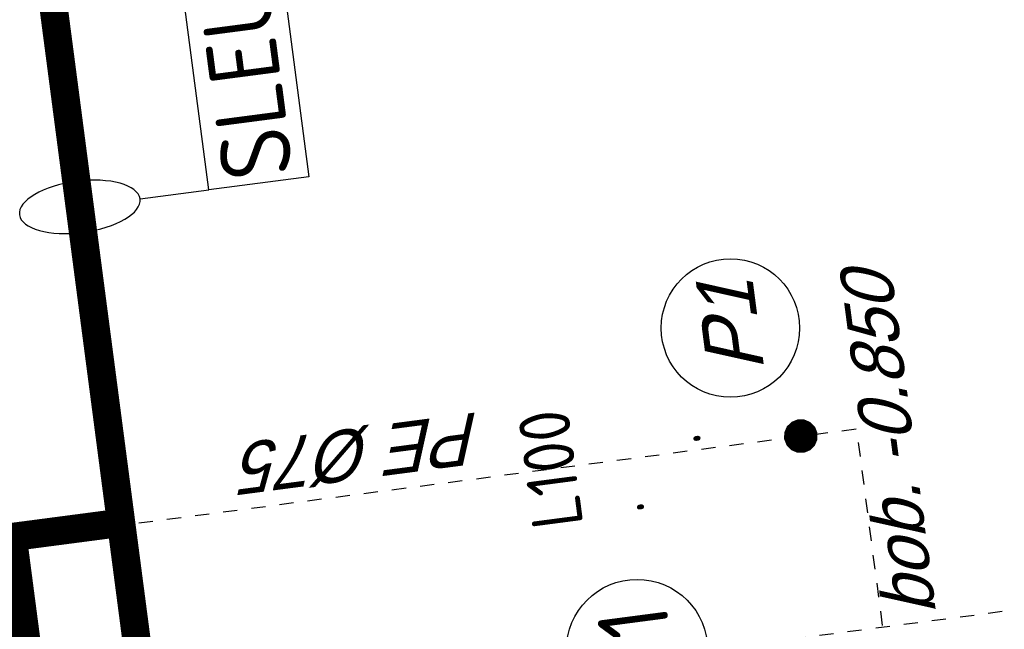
# Model space of a CAD drawing. Header units: metres. Extents: x 118052 to 118564, y 454784 to 455719.
# Tile 27 of 160: x 118272.29 to 118279.24, y 455200.07 to 455204.37. Entities that reach past the tile are written whole.
import ezdxf
from ezdxf.enums import TextEntityAlignment as Align

# ---------------------------------------------------------------- set-up
doc = ezdxf.new("R2010")
doc.units = ezdxf.units.M
doc.header["$LTSCALE"] = 0.5
doc.linetypes.add('DASHED', pattern=[19.049999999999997, 12.7, -6.35])
doc.linetypes.add('Tauw_L_Center2', pattern=[6.4990000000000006, 4, -0.833, 0.833, -0.833])
for name, color, linetype in [('EL6312--', 6, 'Continuous'), ('EL_N_A_EB00----REVISIE~-_-----', 1, 'Continuous'), ('GRAAFWERKZAAMHEDEN', 6, 'Continuous'), ('KABELLOOP', 6, 'Continuous'), ('Koningsstal VIEUWPORT', 254, 'Continuous'), ('ZU_N_-_AL999---LP_PE-75_sdr00__18_^200~-_-----', 7, 'Continuous'), ('ZU_N_-_AL999---LP_PE-75_sdr00__18_^200~N_-----', 7, 'Continuous'), ('ZU_N_-_EL999---LP_PE-75_sdr00~H_-----', 2, 'Tauw_L_Center2'), ('ZU_N_-_EL999---LU_pvc160_sdr34~H_-----', 2, 'Tauw_L_Center2')]:
    doc.layers.add(name, color=color, linetype=linetype)
doc.layers.add('ZU_N_-_AL999---LP_PE-75_sdr00__20_^200~Mt-----', color=7, linetype='Continuous', plot=False)
doc.layers.add('ZU_N_-_ML999---LP_PE-75_sdr00__20_^200~Mt-----', color=7, linetype='Continuous', plot=False)
doc.styles.add('BURO-018', font='Isocp.shx', dxfattribs={"height": 360})
doc.styles.add('BURO-025', font='Isocp.shx', dxfattribs={"height": 500})
doc.styles.add('tcb_isocp', font='tcb_isocp.shx')

# ---------------------------------------------------------------- blocks, each defined once
blk = doc.blocks.new('E00172')
at = {"color": 0, "linetype": 'Continuous', "const_width": 0.5}
blk.add_lwpolyline([(-2.499999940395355, 0.75), (2.5, 0.75)], dxfattribs=at)
at = {"color": 0, "linetype": 'Continuous'}
blk.add_circle((0, 3.500000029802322), 2.5, dxfattribs=at)
at = {"color": 0, "linetype": 'Continuous', "style": 'BURO-018'}
for tag, p in [('E_GKAST', (5.960464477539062e-08, 11.5)), ('E_GROEP', (5.960464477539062e-08, 8.500000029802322)), ('E_SGROEP', (4.500000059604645, 8.500000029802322)), ('E_ARMCODE', (0, 3.500000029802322)), ('E_SLET', (4.500000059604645, 2.500000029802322))]:
    blk.add_attdef(tag, text='', height=1.8, dxfattribs=at).set_placement(p, align=Align.MIDDLE)
blk = doc.blocks.new('A$C051E189E')
at = {"layer": 'EL6312--'}
ref = blk.add_blockref('E00172', (-688.6164262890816, -80190.45264574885), dxfattribs=dict(at, xscale=199.9999999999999, yscale=199.9999999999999, zscale=199.9999999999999, rotation=269.9226929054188))
ref.add_attrib('E_ARMCODE', 'H1', dxfattribs={"layer": '0', "color": 2, "linetype": 'Continuous', "height": 500, "rotation": 2.219811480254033e-05, "style": 'BURO-025'}).set_placement((11.38294237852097, -80191.3971298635), align=Align.MIDDLE)
ref.add_attrib('E_SLET', 'O', dxfattribs={"layer": '0', "color": 1, "linetype": 'Continuous', "height": 360, "rotation": 2.219811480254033e-05, "style": 'BURO-018'}).set_placement((-16.3596059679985, -79383.75977525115), align=Align.MIDDLE)
ref.add_attrib('E_GROEP', '.', dxfattribs={"layer": '0', "color": 1, "linetype": 'Continuous', "height": 360, "rotation": 2.219811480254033e-05, "style": 'BURO-018'}).set_placement((1011.382032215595, -80192.74640476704), align=Align.MIDDLE)
ref.add_attrib('E_GKAST', 'L100', dxfattribs={"layer": '0', "color": 1, "linetype": 'Continuous', "height": 360, "rotation": 2.219811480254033e-05, "style": 'BURO-018'}).set_placement((1357.824037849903, -79750.79183277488), align=Align.MIDDLE)
ref.add_attrib('E_SGROEP', '.', dxfattribs={"layer": '0', "color": 1, "linetype": 'Continuous', "height": 360, "rotation": 2.219811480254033e-05, "style": 'BURO-018'}).set_placement((1439.628814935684, -80651.38201087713), align=Align.MIDDLE)
blk = doc.blocks.new('A$C6DFC50BF')
at = {"layer": 'GRAAFWERKZAAMHEDEN'}
blk.add_line((3627.677342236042, -77122.69189327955), (3627.67734259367, -77612.78160214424), dxfattribs=at)
blk.add_lwpolyline([(3627.677342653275, -77612.78160214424), (11050.85927063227, -77612.78160214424), (11050.85927069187, -78326.47268122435), (3627.677342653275, -78326.47268122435)], close=True, dxfattribs=at)
at = {"layer": 'GRAAFWERKZAAMHEDEN', "extrusion": (0, 0, -0.9999999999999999)}
blk.add_ellipse((3627.677342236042, -76692.86252257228), major_axis=(6.298087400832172e-09, -429.8293706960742), ratio=0.4219849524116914, dxfattribs=at)
at = {"layer": 'KABELLOOP', "linetype": 'DASHED', "const_width": 200}
for points in [[(1377.838299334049, -55943.81955587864), (1377.846319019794, -76692.86271041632), (-2095.560815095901, -76692.86405277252)], [(1377.84602022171, -75919.9033190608), (-1700.561113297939, -75919.90450960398)], [(15637.83829933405, -76692.86151987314), (1377.84631896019, -76692.86271041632)]]:
    blk.add_lwpolyline(points, dxfattribs=at)
at = {"layer": 'GRAAFWERKZAAMHEDEN', "color": 2, "style": 'BURO-025'}
blk.add_text('SLEUFBREEDTE=1000mm', height=500, rotation=359.9837082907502, dxfattribs=at).set_placement((3661.710691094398, -78222.43714559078))
blk = doc.blocks.new('Leidingen')
at = {"layer": 'ZU_N_-_EL999---LP_PE-75_sdr00~H_-----', "flags": 128}
blk.add_lwpolyline([(-118553.1989605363, 6962.016680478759), (-242100.8711517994, 6918.149949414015), (-260869.9927551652, 6918.149949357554), (-260869.9927551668, -569.120819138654), (-260869.9927551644, -22082.3711988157), (-262858.1002473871, -22082.37119882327)], dxfattribs=at)
at = {"layer": 'ZU_N_-_EL999---LU_pvc160_sdr34~H_-----'}
blk.add_lwpolyline([(-262284.4050102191, -25542.35845673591), (-262284.4050105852, 1196.853516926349)], dxfattribs=at)
at = {"layer": 'ZU_N_-_ML999---LP_PE-75_sdr00__20_^200~Mt-----', "flags": 128}
blk.add_lwpolyline([(-260869.992755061, -21685.67491019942, 0, 0, 0), (-260978.1822688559, -21737.58857997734, 0, 91.82399999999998, 0), (-260969.938228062, -21733.63275831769, 91.82399999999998, 169.728, 0), (-260946.5043792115, -21722.38825749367, 169.728, 221.712, 0), (-260911.3860631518, -21705.5370802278, 221.712, 240, 0), (-260869.992755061, -21685.67491019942, 240, 221.712, 0), (-260828.5994472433, -21665.81274013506, 221.712, 169.728, 0), (-260793.4811309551, -21648.9615629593, 169.728, 91.82399999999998, 0), (-260770.0472822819, -21637.71706211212, 91.82399999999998, 0, 0), (-260761.8032412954, -21633.76124041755, 0, 0, 0), (-260869.992755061, -21685.67491019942, 0, 0, 0), (-260489.6285130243, -21503.1608849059, 0, 0, 0)], format="xyseb", dxfattribs=at)
at = {"layer": 'ZU_N_-_ML999---LP_PE-75_sdr00__20_^200~Mt-----'}
blk.add_circle((-260048.6908971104, -21291.58132434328), 489.0724809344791, dxfattribs=at)
at = {"layer": 'EL_N_A_EB00----REVISIE~-_-----'}
for name in ['A$C051E189E', 'A$C6DFC50BF']:
    blk.add_blockref(name, (-262229.9305388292, 59850.06411849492), dxfattribs=at)
at = {"layer": 'ZU_N_-_AL999---LP_PE-75_sdr00__18_^200~-_-----', "style": 'tcb_isocp', "oblique": 20.00023775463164}
blk.add_text('PE %%12975', height=359.9999999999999, rotation=90, dxfattribs=at).set_placement((-260405.662701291, -19460.16507190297))
at = {"layer": 'ZU_N_-_AL999---LP_PE-75_sdr00__18_^200~N_-----', "style": 'tcb_isocp', "oblique": 20.00023775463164}
blk.add_text('bob. -0.850', height=359.9999999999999, dxfattribs=at).set_placement((-262235.3186201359, -22471.62122084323))
at = {"layer": 'ZU_N_-_AL999---LP_PE-75_sdr00__20_^200~Mt-----', "style": 'tcb_isocp', "oblique": 20.00023775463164}
blk.add_text('P1', height=399.9999999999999, dxfattribs=at).set_placement((-260048.6908971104, -21291.58132434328), align=Align.MIDDLE)

msp = doc.modelspace()

# ---------------------------------------------------------------- block references
at = {"layer": 'Koningsstal VIEUWPORT', "color": 6, "xscale": 0.0009975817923, "yscale": 0.0009975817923, "zscale": 0.0009975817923, "rotation": 97.46987594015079}
msp.add_blockref('Leidingen', (118222.5204054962, 455456.6506997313), dxfattribs=at)

doc.saveas('drawing.dxf')
